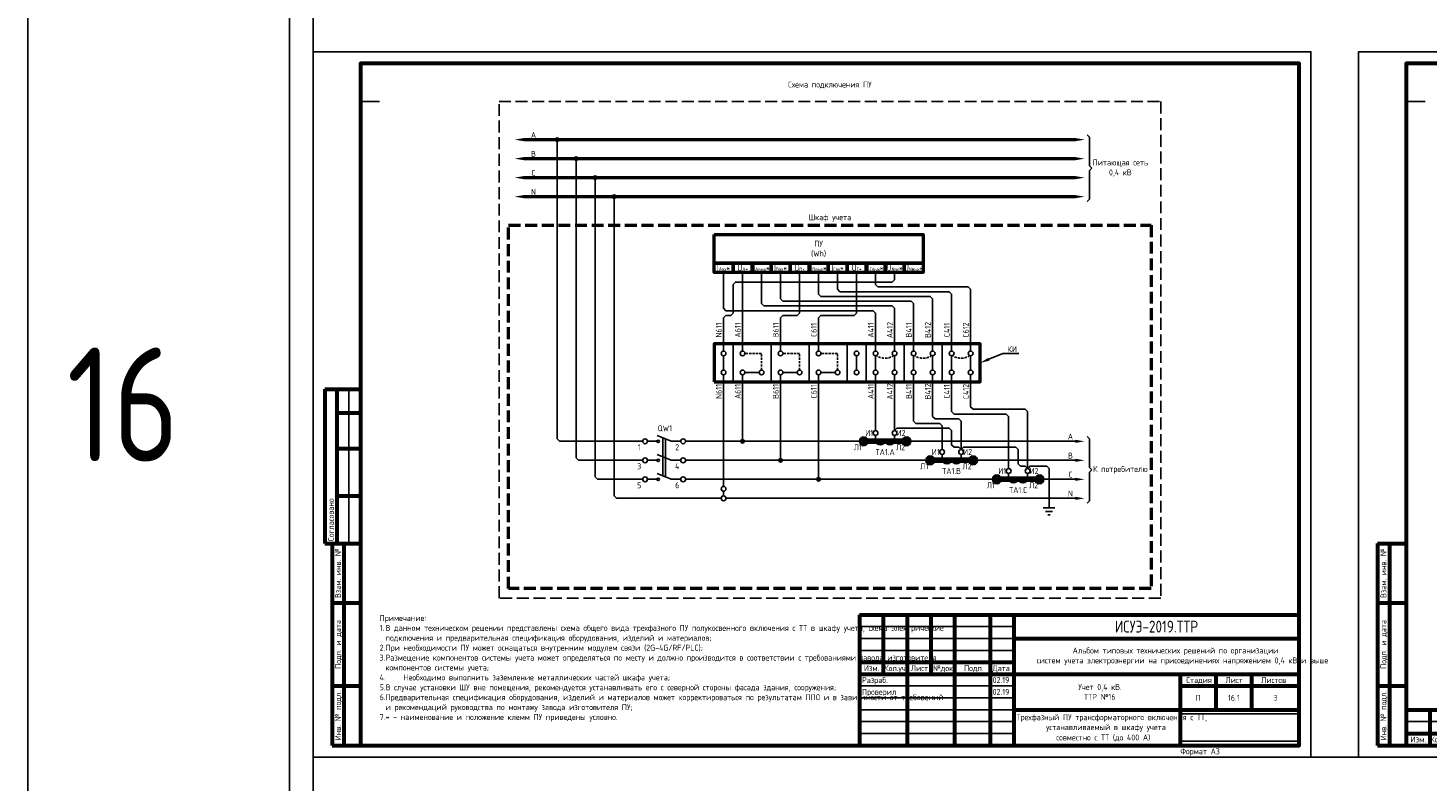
# Model space of a CAD drawing. Header units: millimetres. Extents: x -110 to 4101, y -10868 to 110.
# Tile 34 of 90: x -110 to 479, y -5072 to -4755. Entities that reach past the tile are written whole.
import ezdxf
from ezdxf import colors
from ezdxf.entities.mleader import LeaderData, LeaderLine
from ezdxf.enums import TextEntityAlignment as Align
from ezdxf.math import Vec2, Vec3

# ---------------------------------------------------------------- set-up
doc = ezdxf.new("R2010")
doc.units = ezdxf.units.MM
doc.linetypes.add('GOST2.303 4', pattern=[7, 5, -2, 0])
doc.linetypes.add('штриховая2', pattern=[9.525, 6.35, -3.175])
doc.layers.add('01.Вспомогательный_слой', color=1, linetype='Continuous', plot=False)
doc.layers.add('Формат', color=7, linetype='Continuous', lineweight=25)
doc.layers.add('Формат @ 1', color=7, linetype='Continuous', lineweight=25)
doc.styles.add('Формат', font='isocpeur.ttf')
doc.styles.add('ЭП', font='GOST.TTF')
picture_1 = doc.add_image_def('image3.png', size_in_pixel=(587, 136))

# ---------------------------------------------------------------- blocks, each defined once
blk = doc.blocks.new('*U75')
at = {"layer": 'Формат', "color": 7, "linetype": 'Continuous', "lineweight": 60}
for p, q in [((-205, 150), (-190, 150)), ((-205, 150), (-205, 85)), ((-200, 150), (-200, 85)), ((-200, 140), (-190, 140)), ((-200, 125), (-190, 125)), ((-200, 105), (-190, 105)), ((-205, 85), (-197, 85)), ((-202, 85), (-190, 85)), ((-202, 85), (-202, 0)), ((-197, 85), (-197, 0)), ((-202, 60), (-190, 60)), ((20, 55), (205, 55)), ((20, 55), (20, 0)), ((30, 55), (30, 30)), ((40, 55), (40, 0)), ((50, 55), (50, 30)), ((60, 55), (60, 0)), ((75, 55), (75, 0)), ((85, 55), (85, 0)), ((85, 45), (205, 45)), ((20, 35), (85, 35)), ((20, 30), (205, 30)), ((155, 30), (155, 0)), ((170, 30), (170, 15)), ((185, 30), (185, 15)), ((-202, 25), (-190, 25)), ((155, 25), (205, 25)), ((85, 15), (205, 15)), ((-202, 0), (-190, 0))]:
    blk.add_line(p, q, dxfattribs=at)
at = {"layer": 'Формат', "color": 7, "linetype": 'Continuous', "lineweight": 25}
for p, q in [((-195, 150), (-195, 85)), ((20, 50), (85, 50)), ((20, 45), (85, 45)), ((20, 40), (85, 40)), ((20, 25), (85, 25)), ((20, 20), (85, 20)), ((20, 15), (85, 15)), ((20, 10), (85, 10)), ((20, 5), (85, 5))]:
    blk.add_line(p, q, dxfattribs=at)
blk.add_lwpolyline([(-210, -5), (210, -5), (210, 292), (-210, 292)], close=True, dxfattribs=at)
at = {"layer": 'Формат', "color": 7, "linetype": 'Continuous', "lineweight": 60}
blk.add_lwpolyline([(-190, 0), (205, 0), (205, 287), (-190, 287)], close=True, dxfattribs=at)
at = {"layer": 'Формат', "color": 7, "linetype": 'Continuous', "lineweight": 25, "style": 'ЭП'}
blk.add_text('Согласовано', height=2.5, rotation=90, dxfattribs=at).set_placement((-202.5, 86), align=Align.MIDDLE_LEFT)
for s, p in [('Взам. инв. №', (-199.5, 72.5)), ('Подп. и дата', (-199.5, 42.5)), ('Инв. № подл.', (-199.5, 12.5))]:
    blk.add_text(s, height=2.5, rotation=90, dxfattribs=at).set_placement(p, align=Align.MIDDLE_CENTER)
for s, p in [('Изм.', (21.81, 31.25)), ('Кол.уч.', (30.38, 31.25)), ('Лист', (41.54, 31.25)), ('№док.', (50.89, 31.24)), ('Подп.', (63.99, 31.25)), ('Дата', (75.95, 31.25)), ('Стадия', (157.47, 26.25)), ('Лист', (173.99, 26.25)), ('Листов', (188.99, 26.25))]:
    blk.add_text(s, height=2.5, dxfattribs=at).set_placement(p)
at = {"layer": 'Формат', "color": 7, "linetype": 'Continuous', "lineweight": 25, "style": 'ЭП', "flags": 8}
for tag, p in [('СОГЛ_ФИО_1', (-197.5, 106)), ('СОГЛ_ФИО_2', (-192.5, 106)), ('СОГЛ_ДОЛЖ_1', (-197.5, 86)), ('СОГЛ_ДОЛЖ_2', (-192.5, 86))]:
    blk.add_attdef(tag, text='', height=2.5, rotation=90, dxfattribs=at).set_placement(p, align=Align.MIDDLE_LEFT)
for tag, height, p in [('ОБОЗНАЧЕНИЕ', 5, (145, 50)), ('ОБЪЕКТ', 2.5, (145, 37.5)), ('НАИМЕНОВАНИЕ', 2.5, (120, 22.5)), ('Стадия', 2.5, (162.5, 20)), ('Лист', 2.5, (177.5, 20)), ('Листов', 2.5, (195, 20)), ('НАИМ_ИЗОБРАЖЕНИЙ', 2.5, (120, 7.5))]:
    blk.add_attdef(tag, text='', height=height, dxfattribs=at).set_placement(p, align=Align.MIDDLE_CENTER)
for tag, p in [('изм.№', (21, 37.5)), ('изм.уч.', (31, 37.5)), ('изм.лист', (41, 37.5)), ('изм.№_док.', (50.5, 37.5)), ('изм_дата', (76, 37.5)), ('Должн_1', (21, 27.5)), ('ДОЛЖН_2', (21, 22.5)), ('ФИО_1', (41, 27.5)), ('ФИО_2', (41, 22.5)), ('дата_1', (76, 27.5)), ('дата_2', (76, 22.5)), ('Должн_3', (21, 17.5)), ('ФИО_3', (41, 17.5)), ('дата_3', (76, 17.5)), ('ДОЛЖН_4', (21, 12.5)), ('ФИО_4', (41, 12.5)), ('дата_4', (76, 12.5)), ('ДОЛЖН_5', (21, 7.5)), ('ФИО_5', (41, 7.5)), ('дата_5', (76, 7.5)), ('ДОЛЖН_6', (21, 2.5)), ('ФИО_6', (41, 2.5)), ('дата_6', (76, 2.5)), ('ФОРМ.ЛИСТА', (155, -2.5))]:
    blk.add_attdef(tag, text='', height=2.5, dxfattribs=at).set_placement(p, align=Align.MIDDLE_LEFT)
blk.add_attdef('N_ИНВ', text='', height=2.5, rotation=90, dxfattribs=at).set_placement((-193.5, 12.5), align=Align.MIDDLE_CENTER)
at = {"ltscale": 0.2}
image = blk.add_image(picture_1, insert=(155, 1.71), size_in_units=(50, 11.58), dxfattribs=at)
image.dxf.flags = 7
blk = doc.blocks.new('*U77')
at = {"layer": 'Формат', "color": 7, "linetype": 'Continuous', "lineweight": 60}
for p, q in [((8, 85), (20, 85)), ((8, 85), (8, 0)), ((13, 85), (13, 0)), ((8, 60), (20, 60)), ((8, 25), (20, 25)), ((20, 15), (205, 15)), ((20, 15), (20, 0)), ((30, 15), (30, 0)), ((40, 15), (40, 0)), ((50, 15), (50, 0)), ((60, 15), (60, 0)), ((75, 15), (75, 0)), ((85, 15), (85, 0)), ((195, 15), (195, 0)), ((195, 8), (205, 8)), ((8, 0), (20, 0)), ((20, 5), (85, 5))]:
    blk.add_line(p, q, dxfattribs=at)
at = {"layer": 'Формат', "color": 7, "linetype": 'Continuous', "lineweight": 25}
blk.add_line((20, 10), (85, 10), dxfattribs=at)
blk.add_lwpolyline([(0, -5), (210, -5), (210, 292), (0, 292)], close=True, dxfattribs=at)
at = {"layer": 'Формат', "color": 7, "linetype": 'Continuous', "lineweight": 60}
blk.add_lwpolyline([(20, 0), (205, 0), (205, 287), (20, 287)], close=True, dxfattribs=at)
at = {"layer": 'Формат', "color": 7, "linetype": 'Continuous', "lineweight": 25, "style": 'ЭП'}
for s, p in [('Взам. инв. №', (10.5, 72.5)), ('Подп. и дата', (10.5, 42.5)), ('Инв. № подл.', (10.5, 12.5))]:
    blk.add_text(s, height=2.5, rotation=90, dxfattribs=at).set_placement(p, align=Align.MIDDLE_CENTER)
at = {"layer": 'Формат', "color": 7, "linetype": 'Continuous', "lineweight": 25, "style": 'Формат'}
for s, p in [('Лист', (196.38, 10.25)), ('Изм.', (21.81, 1.25)), ('Лист', (41.54, 1.25)), ('№док.', (50.89, 1.25)), ('Подп.', (63.99, 1.25)), ('Дата', (75.95, 1.25))]:
    blk.add_text(s, height=2.5, dxfattribs=at).set_placement(p)
at = {"layer": 'Формат', "color": 7, "linetype": 'Continuous', "lineweight": 25, "style": 'Формат', "width": 0.9}
blk.add_text('Кол.уч.', height=2.5, dxfattribs=at).set_placement((30.38, 1.25))
at = {"layer": 'Формат', "color": 7, "linetype": 'Continuous', "lineweight": 25, "style": 'ЭП', "flags": 8}
blk.add_attdef('N_ИНВ', text='', height=2.5, rotation=90, dxfattribs=at).set_placement((16.5, 12.5), align=Align.MIDDLE_CENTER)
for tag, p in [('изм.№', (21, 7.5)), ('изм.уч.', (31, 7.5)), ('изм.лист', (41, 7.5)), ('изм.№_док.', (50.5, 7.5)), ('изм_дата', (76, 7.5)), ('ФОРМ.ЛИСТА', (155, -2.5))]:
    blk.add_attdef(tag, text='', height=2.5, dxfattribs=at).set_placement(p, align=Align.MIDDLE_LEFT)
for tag, height, p in [('ОБОЗНАЧЕНИЕ', 5, (140, 7.5)), ('Лист', 2.5, (200, 4))]:
    blk.add_attdef(tag, text='', height=height, dxfattribs=at).set_placement(p, align=Align.MIDDLE_CENTER)

msp = doc.modelspace()

# ---------------------------------------------------------------- hatches: boundary and pattern name
h = msp.add_hatch(color=256)
h.dxf.hatch_style = 1
edge = h.paths.add_edge_path()
edge.add_arc((112.75, -4802), 0.75, 0, 360)
h = msp.add_hatch(color=256)
h.dxf.hatch_style = 1
edge = h.paths.add_edge_path()
edge.add_arc((120.75, -4810), 0.75, 0, 360)
h = msp.add_hatch(color=256)
h.dxf.hatch_style = 1
edge = h.paths.add_edge_path()
edge.add_arc((128.75, -4818), 0.75, 0, 360)
h = msp.add_hatch(color=256)
h.dxf.hatch_style = 1
edge = h.paths.add_edge_path()
edge.add_arc((136.75, -4826), 0.75, 0, 360)
h = msp.add_hatch(color=256)
h.dxf.hatch_style = 1
edge = h.paths.add_edge_path()
edge.add_arc((190.75, -4929), 0.75, 0, 360)
h = msp.add_hatch(color=256)
h.dxf.hatch_style = 1
edge = h.paths.add_edge_path()
edge.add_arc((206.75, -4937), 0.75, 0, 360)
h = msp.add_hatch(color=256)
h.dxf.hatch_style = 1
edge = h.paths.add_edge_path()
edge.add_arc((222.75, -4945), 0.75, 0, 360)

# ---------------------------------------------------------------- linework, layer by layer
for p, q in [((336.75, -4813), (337.75, -4814)), ((336.75, -4815), (337.75, -4814)), ((336.75, -4940), (337.75, -4941)), ((336.75, -4942), (337.75, -4941))]:
    msp.add_line(p, q)
at = {"ltscale": 0.2}
msp.add_lwpolyline([(-110, -10868), (2120, -10868), (2120, 110), (-110, 110)], close=True, dxfattribs=at)
at = {"lineweight": 50}
for points in [[(98.75, -4802), (330.75, -4802)], [(98.75, -4810), (330.75, -4810)], [(98.75, -4818), (330.75, -4818)], [(98.75, -4826), (330.75, -4826)]]:
    msp.add_lwpolyline(points, dxfattribs=at)
for points in [[(112.75, -4802), (112.75, -4928), (113.75, -4929), (148.75, -4929)], [(335.75, -4800), (336.75, -4801), (336.75, -4813)], [(120.75, -4810), (120.75, -4936), (121.75, -4937), (148.75, -4937)], [(128.75, -4818), (128.75, -4944), (129.75, -4945), (148.75, -4945)], [(336.75, -4815), (336.75, -4827), (335.75, -4828)], [(136.75, -4826), (136.75, -4952), (137.75, -4953), (181.75, -4953)], [(182.75, -4899), (182.75, -4893)], [(238.75, -4899), (238.75, -4893)], [(246.75, -4899), (246.75, -4893)], [(254.75, -4899), (254.75, -4893)], [(262.75, -4899), (262.75, -4893)], [(270.75, -4899), (270.75, -4893)], [(278.75, -4899), (278.75, -4893)], [(286.75, -4899), (286.75, -4893)], [(166.75, -4929), (240.75, -4929)], [(246.75, -4928.5), (246.75, -4926.5)], [(254.75, -4928.5), (254.75, -4926.5)], [(260.75, -4929), (330.75, -4929)], [(335.75, -4927), (336.75, -4928), (336.75, -4940)], [(166.75, -4937), (268.75, -4937)], [(274.75, -4936.5), (274.75, -4934.5)], [(282.75, -4936.5), (282.75, -4934.5)], [(330.75, -4937), (288.75, -4937)], [(302.75, -4944.5), (302.75, -4942.5)], [(310.75, -4944.5), (310.75, -4942.5)], [(336.75, -4942), (336.75, -4954), (335.75, -4955)], [(166.75, -4945), (296.75, -4945)], [(330.75, -4945), (316.75, -4945)], [(183.75, -4953), (317.25, -4953)], [(330.75, -4953), (317.25, -4953)]]:
    msp.add_lwpolyline(points)
at = {"linetype": 'GOST2.303 4', "lineweight": 50}
msp.add_lwpolyline([(92.25, -4838), (362.75, -4838), (362.75, -4991), (92.25, -4991)], close=True, dxfattribs=at)
at = {"lineweight": 50, "ltscale": 2}
for points in [[(178.75, -4842), (266.75, -4842), (266.75, -4854), (178.75, -4854)], [(178.75, -4842), (266.75, -4842), (266.75, -4858), (178.75, -4858)], [(178.75, -4854), (186.75, -4854), (186.75, -4858), (178.75, -4858)], [(186.75, -4854), (194.75, -4854), (194.75, -4858), (186.75, -4858)], [(194.75, -4854), (202.75, -4854), (202.75, -4858), (194.75, -4858)], [(202.75, -4854), (210.75, -4854), (210.75, -4858), (202.75, -4858)], [(210.75, -4854), (218.75, -4854), (218.75, -4858), (210.75, -4858)], [(218.75, -4854), (226.75, -4854), (226.75, -4858), (218.75, -4858)], [(226.75, -4854), (234.75, -4854), (234.75, -4858), (226.75, -4858)], [(234.75, -4854), (242.75, -4854), (242.75, -4858), (234.75, -4858)], [(242.75, -4854), (250.75, -4854), (250.75, -4858), (242.75, -4858)], [(250.75, -4854), (258.75, -4854), (258.75, -4858), (250.75, -4858)], [(258.75, -4854), (266.75, -4854), (266.75, -4858), (258.75, -4858)], [(178.75, -4904), (290.75, -4904), (290.75, -4888), (178.75, -4888)]]:
    msp.add_lwpolyline(points, close=True, dxfattribs=at)
at = {"ltscale": 0.2}
for points in [[(182.75, -4858), (182.75, -4873), (183.75, -4874), (245.75, -4874), (246.75, -4875), (246.75, -4891)], [(182.75, -4891), (182.75, -4877), (183.75, -4876), (185.75, -4876), (186.75, -4875), (186.75, -4863), (187.75, -4862), (253.75, -4862), (254.75, -4861), (254.75, -4858)], [(190.75, -4891), (190.75, -4858)], [(198.75, -4858), (198.75, -4871), (199.75, -4872), (253.75, -4872), (254.75, -4873), (254.75, -4891)], [(206.75, -4858), (206.75, -4869), (207.75, -4870), (261.75, -4870), (262.75, -4871), (262.75, -4891)], [(206.75, -4891), (206.75, -4877), (207.75, -4876), (213.75, -4876), (214.75, -4875), (214.75, -4858)], [(222.75, -4858), (222.75, -4867), (223.75, -4868), (269.75, -4868), (270.75, -4869), (270.75, -4891)], [(222.75, -4891), (222.75, -4877), (223.75, -4876), (237.75, -4876), (238.75, -4875), (238.75, -4858)], [(230.75, -4858), (230.75, -4865), (231.75, -4866), (277.75, -4866), (278.75, -4867), (278.75, -4891)], [(246.75, -4858), (246.75, -4863), (247.75, -4864), (285.75, -4864), (286.75, -4865), (286.75, -4891)], [(186.75, -4904), (186.75, -4888)], [(202.75, -4904), (202.75, -4888)], [(218.75, -4904), (218.75, -4888)], [(234.75, -4904), (234.75, -4888)], [(242.75, -4904), (242.75, -4888)], [(258.75, -4904), (258.75, -4888)], [(274.75, -4904), (274.75, -4888)], [(182.75, -4901), (182.75, -4948)], [(190.75, -4901), (190.75, -4929)], [(191.75, -4900), (197.75, -4900)], [(206.75, -4901), (206.75, -4937)], [(207.75, -4900), (213.75, -4900)], [(222.75, -4901), (222.75, -4945)], [(223.75, -4900), (229.75, -4900)], [(246.75, -4924.5), (246.75, -4901)], [(254.75, -4924.5), (254.75, -4901)], [(274.75, -4932.5), (274.75, -4922.5), (273.75, -4921.5), (263.75, -4921.5), (262.75, -4920.5), (262.75, -4901)], [(282.75, -4932.5), (282.75, -4920.5), (281.75, -4919.5), (271.75, -4919.5), (270.75, -4918.5), (270.75, -4901)], [(302.75, -4940.5), (302.75, -4918.5), (301.75, -4917.5), (279.75, -4917.5), (278.75, -4916.5), (278.75, -4901)], [(310.75, -4940.5), (310.75, -4916.5), (309.75, -4915.5), (287.75, -4915.5), (286.75, -4914.5), (286.75, -4901)], [(254.75, -4924.5), (254.75, -4924.5), (255.75, -4923.5), (255.75, -4923.5)], [(255.75, -4923.5), (259.75, -4923.5), (259.75, -4923.5), (277.75, -4923.5), (278.75, -4924.5), (278.75, -4930.5), (279.75, -4931.5), (281.75, -4931.5)], [(154.75, -4928.5), (154.75, -4929.5)], [(282.75, -4932.5), (282.75, -4932.5), (281.75, -4931.5), (281.75, -4931.5)], [(282.75, -4932.5), (282.75, -4932.5), (283.75, -4931.5), (283.75, -4931.5)], [(283.75, -4931.5), (287.75, -4931.5), (287.75, -4931.5), (305.75, -4931.5), (306.75, -4932.5), (306.75, -4938.5), (307.75, -4939.5), (309.75, -4939.5)], [(154.75, -4936.5), (154.75, -4937.5)], [(310.75, -4940.5), (310.75, -4940.5), (309.75, -4939.5), (309.75, -4939.5)], [(310.75, -4940.5), (310.75, -4940.5), (311.75, -4939.5), (311.75, -4939.5)], [(311.75, -4939.5), (318.75, -4939.5), (319.75, -4940.5), (319.75, -4953), (319.75, -4957)], [(154.75, -4944.5), (154.75, -4945.5)], [(182.75, -4952), (182.75, -4950)], [(317.25, -4957), (322.25, -4957)], [(318.25, -4958.5), (321.25, -4958.5)], [(319.25, -4960), (320.25, -4960)]]:
    msp.add_lwpolyline(points, dxfattribs=at)
at = {"linetype": 'штриховая2', "ltscale": 0.15}
for points in [[(198.75, -4899), (198.75, -4892), (191.75, -4892)], [(214.75, -4899), (214.75, -4892), (207.75, -4892)], [(230.75, -4899), (230.75, -4892), (223.75, -4892)]]:
    msp.add_lwpolyline(points, dxfattribs=at)
at = {"ltscale": 2}
for points in [[(150.75, -4929), (154.75, -4929)], [(154.75, -4926.515), (160.75, -4929)], [(157.25, -4927.55), (157.25, -4943.55)], [(158.25, -4927.964), (158.25, -4943.964)], [(164.75, -4929), (160.75, -4929)], [(150.75, -4937), (154.75, -4937)], [(154.75, -4934.515), (160.75, -4937)], [(164.75, -4937), (160.75, -4937)], [(154.75, -4942.515), (160.75, -4945)], [(150.75, -4945), (154.75, -4945)], [(164.75, -4945), (160.75, -4945)]]:
    msp.add_lwpolyline(points, dxfattribs=at)
at = {"lineweight": 80}
for points in [[(242.75, -4929), (258.75, -4929)], [(270.75, -4937), (286.75, -4937)], [(298.75, -4945), (314.75, -4945)]]:
    msp.add_lwpolyline(points, dxfattribs=at)
at = {"ltscale": 2}
for centre, radius in [((112.75, -4802), 0.75), ((120.75, -4810), 0.75), ((128.75, -4818), 0.75), ((136.75, -4826), 0.75), ((182.75, -4892), 1), ((190.75, -4892), 1), ((206.75, -4892), 1), ((222.75, -4892), 1), ((238.75, -4892), 1), ((246.75, -4892), 1), ((254.75, -4892), 1), ((262.75, -4892), 1), ((270.75, -4892), 1), ((278.75, -4892), 1), ((286.75, -4892), 1), ((182.75, -4900), 1), ((190.75, -4900), 1), ((198.75, -4900), 1), ((206.75, -4900), 1), ((214.75, -4900), 1), ((222.75, -4900), 1), ((230.75, -4900), 1), ((238.75, -4900), 1), ((246.75, -4900), 1), ((254.75, -4900), 1), ((262.75, -4900), 1), ((270.75, -4900), 1), ((278.75, -4900), 1), ((286.75, -4900), 1), ((246.75, -4925.5), 1), ((254.75, -4925.5), 1), ((149.75, -4929), 1), ((165.75, -4929), 1), ((190.75, -4929), 0.75), ((149.75, -4937), 1), ((165.75, -4937), 1), ((206.75, -4937), 0.75), ((274.75, -4933.5), 1), ((282.75, -4933.5), 1), ((302.75, -4941.5), 1), ((310.75, -4941.5), 1), ((149.75, -4945), 1), ((165.75, -4945), 1), ((182.75, -4949), 1), ((222.75, -4945), 0.75), ((182.75, -4953), 1)]:
    msp.add_circle(centre, radius, dxfattribs=at)
at = {"ltscale": 0.2}
for centre in [(155.25, -4929), (155.25, -4937), (155.25, -4945)]:
    msp.add_circle(centre, 0.5, dxfattribs=at)
at = {"lineweight": 80, "ltscale": 2}
for centre in [(241.75, -4929), (259.75, -4929), (269.75, -4937), (287.75, -4937), (297.75, -4945), (315.75, -4945)]:
    msp.add_circle(centre, 1, dxfattribs=at)
for centre in [(248.75, -4928.5), (252.75, -4928.5), (276.75, -4936.5), (280.75, -4936.5), (304.75, -4944.5), (308.75, -4944.5)]:
    msp.add_arc(centre, 2, 180, 0)
at = {"linetype": 'штриховая2', "ltscale": 0.15, "extrusion": (0, 0, -1)}
for centre in [(250.75, -4892), (266.75, -4892), (282.75, -4892)]:
    msp.add_ellipse(centre, major_axis=(-4, 0), ratio=0.5, start_param=3.6098087, end_param=5.8149692, dxfattribs=at)
for points in [[(98.75, -4801.333), (98.75, -4802.667), (94.75, -4802)], [(330.75, -4801.333), (330.75, -4802.667), (334.75, -4802)], [(98.75, -4809.333), (98.75, -4810.667), (94.75, -4810)], [(330.75, -4809.333), (330.75, -4810.667), (334.75, -4810)], [(98.75, -4817.333), (98.75, -4818.667), (94.75, -4818)], [(330.75, -4817.333), (330.75, -4818.667), (334.75, -4818)], [(98.75, -4825.333), (98.75, -4826.667), (94.75, -4826)], [(330.75, -4825.333), (330.75, -4826.667), (334.75, -4826)], [(330.75, -4928.333), (330.75, -4929.667), (334.75, -4929)], [(330.75, -4936.333), (330.75, -4937.667), (334.75, -4937)], [(330.75, -4944.333), (330.75, -4945.667), (334.75, -4945)], [(330.75, -4952.333), (330.75, -4953.667), (334.75, -4953)]]:
    msp.add_solid(points)
at = {"layer": '01.Вспомогательный_слой', "ltscale": 0.2}
msp.add_lwpolyline([(0, 0), (2040, 0), (2040, -10788), (0, -10788)], close=True, dxfattribs=at)
at = {"layer": '01.Вспомогательный_слой'}
for points in [[(10, -4745), (10, -4765)], [(30, -4770), (30, -4786), (38, -4786)], [(470, -4770), (470, -4786), (478, -4786)], [(10, -5062), (10, -5082)], [(430, -5062), (450, -5062)]]:
    msp.add_lwpolyline(points, dxfattribs=at)
at = {"layer": '01.Вспомогательный_слой', "linetype": 'GOST2.303 4'}
msp.add_lwpolyline([(88.25, -4786), (366.75, -4786), (366.75, -4995), (88.25, -4995)], close=True, dxfattribs=at)

# ---------------------------------------------------------------- block references
at = {"layer": 'Формат @ 1', "ltscale": 0.7}
ref = msp.add_blockref('*U75', (220, -5057), dxfattribs=at)
ref.add_attrib('ОБОЗНАЧЕНИЕ', 'ИСУЭ-2019.ТТР', dxfattribs={"layer": 'Формат', "color": 7, "linetype": 'Continuous', "lineweight": 25, "height": 5, "style": 'ЭП', "flags": 8}).set_placement((365, -5007), align=Align.MIDDLE_CENTER)
ref.add_attrib('Стадия', 'П', dxfattribs={"layer": 'Формат', "color": 7, "linetype": 'Continuous', "lineweight": 25, "height": 2.5, "style": 'ЭП', "flags": 8}).set_placement((382.5, -5037), align=Align.MIDDLE_CENTER)
ref.add_attrib('Лист', '16.1', dxfattribs={"layer": 'Формат', "color": 7, "linetype": 'Continuous', "lineweight": 25, "height": 2.5, "style": 'ЭП', "flags": 8}).set_placement((397.5, -5037), align=Align.MIDDLE_CENTER)
ref.add_attrib('Листов', '3', dxfattribs={"layer": 'Формат', "color": 7, "linetype": 'Continuous', "lineweight": 25, "height": 2.5, "style": 'ЭП', "flags": 8}).set_placement((415, -5037), align=Align.MIDDLE_CENTER)
ref.add_attrib('ОБЪЕКТ_001', 'Альбом типовых технических решений по организации', (329.689, -5018.31), dxfattribs={"layer": 'Формат', "color": 7, "linetype": 'Continuous', "lineweight": 25, "height": 2.5, "style": 'ЭП', "flags": 8})
ref.add_attrib('НАИМЕНОВАНИЕ_001', 'Учет 0,4 кВ.', (332.054, -5033.667), dxfattribs={"layer": 'Формат', "color": 7, "linetype": 'Continuous', "lineweight": 25, "height": 2.5, "style": 'ЭП', "flags": 8})
ref.add_attrib('НАИМ_ИЗОБРАЖЕНИЙ_001', 'Трехфазный ПУ трансформаторного включения с ТТ,', (306.027, -5046.406), dxfattribs={"layer": 'Формат', "color": 7, "linetype": 'Continuous', "lineweight": 25, "height": 2.5, "style": 'ЭП', "flags": 8})
ref.add_attrib('Должн_1', 'Разраб.', dxfattribs={"layer": 'Формат', "color": 7, "linetype": 'Continuous', "lineweight": 25, "height": 2.5, "style": 'ЭП', "flags": 8}).set_placement((241, -5029.5), align=Align.MIDDLE_LEFT)
ref.add_attrib('ДОЛЖН_2', 'Проверил', dxfattribs={"layer": 'Формат', "color": 7, "linetype": 'Continuous', "lineweight": 25, "height": 2.5, "style": 'ЭП', "flags": 8}).set_placement((241, -5034.5), align=Align.MIDDLE_LEFT)
ref.add_attrib('дата_1', '02.19', dxfattribs={"layer": 'Формат', "color": 7, "linetype": 'Continuous', "lineweight": 25, "height": 2.5, "style": 'ЭП', "flags": 8}).set_placement((296, -5029.5), align=Align.MIDDLE_LEFT)
ref.add_attrib('дата_2', '02.19', dxfattribs={"layer": 'Формат', "color": 7, "linetype": 'Continuous', "lineweight": 25, "height": 2.5, "style": 'ЭП', "flags": 8}).set_placement((296, -5034.5), align=Align.MIDDLE_LEFT)
ref.add_attrib('ФОРМ.ЛИСТА', 'Формат А3', dxfattribs={"layer": 'Формат', "color": 7, "linetype": 'Continuous', "lineweight": 25, "height": 2.5, "style": 'ЭП', "flags": 8}).set_placement((375, -5059.5), align=Align.MIDDLE_LEFT)
ref.add_attrib('ОБЪЕКТ_002', 'систем учета электроэнергии на присоединениях напряжением 0,4 кВ и выше', (314.554, -5022.477), dxfattribs={"layer": 'Формат', "color": 7, "linetype": 'Continuous', "lineweight": 25, "height": 2.5, "style": 'ЭП'})
ref.add_attrib('НАИМЕНОВАНИЕ_002', 'ТТР №16', (334.464, -5037.833), dxfattribs={"layer": 'Формат', "color": 7, "linetype": 'Continuous', "lineweight": 25, "height": 2.5, "style": 'ЭП'})
ref.add_attrib('НАИМ_ИЗОБРАЖЕНИЙ_002', 'устанавливаемый в шкафу учета', (318.479, -5050.572), dxfattribs={"layer": 'Формат', "color": 7, "linetype": 'Continuous', "lineweight": 25, "height": 2.5, "style": 'ЭП'})
ref.add_attrib('НАИМ_ИЗОБРАЖЕНИЙ_003', 'совместно с ТТ (до 400 А)', (322.77, -5054.918), dxfattribs={"layer": 'Формат', "color": 7, "linetype": 'Continuous', "lineweight": 25, "height": 2.5, "style": 'ЭП'})
msp.add_blockref('*U77', (450, -5057), dxfattribs=at).add_auto_attribs({'ОБОЗНАЧЕНИЕ': 'ИСУЭ-2019.ТТР', 'Лист': '16.2', 'ФОРМ.ЛИСТА': 'Формат А3'})

# ---------------------------------------------------------------- texts
at = {"char_height": 2.5, "style": 'ЭП'}
for s, insert, width, attachment_point in [('Схема подключения ПУ', (227.5, -4779), 229, 5), ('A', (102.75, -4800), 4, 5), ('B', (102.75, -4808), 4, 5), ('Питающая сеть ^J0,4 кВ', (349.75, -4814), 24, 5), ('C', (102.75, -4816), 4, 5), ('N', (102.75, -4824), 4, 5), ('Шкаф учета', (227.5, -4835), 64.53147, 5), ('ПУ \\P(Wh)', (222.75, -4848), 88, 5), ('I{\\H0.6x;Aвх}*', (182.75, -4856), 8, 5), ('U{\\H0.6x;A*}', (190.75, -4856), 8, 5), ('I{\\H0.6x;Aвых\\H1.6667x;*}', (198.75, -4856), 8, 5), ('I{\\H0.6x;Bвх}*', (206.75, -4856), 8, 5), ('U{\\H0.6x;B*}', (214.75, -4856), 8, 5), ('I{\\H0.6x;Bвых\\H1.6667x;*}', (222.75, -4856), 8, 5), ('I{\\H0.6x;Cвх}*', (230.75, -4856), 8, 5), ('U{\\H0.6x;C*}', (238.75, -4856), 8, 5), ('I{\\H0.6x;Cвых\\H1.6667x;*}', (246.75, -4856), 8, 5), ('U{\\H0.6x;Nвх}*', (254.75, -4856), 8, 5), ('U{\\H0.6x;Nвых}*', (262.75, -4856), 8, 5), ('QW1', (158.056, -4923.518), 10, 5), ('И1', (244.05, -4925.5), 5, 5), ('И2', (257.45, -4925.5), 5, 5), ('A', (328.75, -4927), 4, 5), ('1', (147.25, -4931.5), 5, 5), ('2', (163.25, -4931.5), 5, 5), ('Л1', (239.25, -4931.5), 5, 5), ('ТA1.A', (250.75, -4933.5), 5, 5), ('Л2', (257.25, -4931.5), 5, 5), ('И1', (272.05, -4933.5), 5, 5), ('И2', (285.45, -4933.5), 5, 5), ('3', (147.25, -4939.5), 5, 5), ('Л2', (285.25, -4939.5), 5, 5), ('B', (328.75, -4935), 4, 5), ('К потребителю', (349.75, -4941), 24, 5), ('4', (163.25, -4939.5), 5, 5), ('Л1', (267.25, -4939.5), 5, 5), ('ТA1.B', (278.75, -4941.5), 5, 5), ('И1', (300.05, -4941.5), 5, 5), ('И2', (313.45, -4941.5), 5, 5), ('C', (328.75, -4943), 4, 5), ('5', (147.25, -4947.5), 5, 5), ('6', (163.25, -4947.5), 5, 5), ('Л1', (295.25, -4947.5), 5, 5), ('ТA1.C', (306.75, -4949.5), 5, 5), ('Л2', (313.25, -4947.5), 5, 5), ('N', (328.75, -4951), 4, 5), ('Примечание:\\P\\pi-2.5,l2.5,t2.5;1.^IВ данном техническом решении представлены схема общего вида трехфазного ПУ полукосвенного включения с ТТ в шкафу учета, схема электрические подключения и предварительная спецификация оборудования, изделий и материалов;\\P2.^IПри необходимости ПУ может оснащаться внутренним модулем связи ({\\C0;2G-4G/RF/PLC});\\P3.^IРазмещение компонентов системы учета может определяться по месту и должно производится в соответствии с требованиями завода изготовителя компонентов системы учета;\\P4.^IНеобходимо выполнить заземление металлических частей шкафа учета;\\P5.^IВ случае установки ШУ вне помещения, рекомендуется устанавливать его с северной стороны фасада здания, сооружения;\\P6.^IПредварительная спецификация оборудования, изделий и материалов может корректироваться по результатам ППО и в зависимости от требований и рекомендаций руководства по монтажу завода изготовителя ПУ;\\P7.^I* - наименование и положение клемм ПУ приведены условно.', (38, -5047), 198, 7)]:
    msp.add_mtext(s, dxfattribs=dict(at, insert=insert, width=width, attachment_point=attachment_point))
at = {"char_height": 2.5, "width": 8, "attachment_point": 5, "rotation": 90, "style": 'ЭП'}
for s, insert in [('N611', (180.75, -4882.136)), ('A611', (188.75, -4882.136)), ('B611', (204.75, -4882.136)), ('C611', (220.75, -4882.136)), ('A411', (244.75, -4882.136)), ('A412', (252.75, -4882.136)), ('B411', (260.75, -4882.136)), ('B412', (268.75, -4882.136)), ('C411', (276.75, -4882.136)), ('C612', (284.75, -4882.136)), ('N611', (180.75, -4908)), ('A611', (188.75, -4908)), ('B611', (204.75, -4908)), ('C611', (220.75, -4908)), ('A411', (244.75, -4908)), ('A412', (252.75, -4908)), ('B411', (260.75, -4908)), ('B412', (268.75, -4908)), ('C411', (276.75, -4908)), ('C412', (284.75, -4908))]:
    msp.add_mtext(s, dxfattribs=dict(at, insert=insert))
at = {"color": 3, "insert": (-70, -4913.5), "char_height": 48, "width": 8, "attachment_point": 5, "style": 'ЭП'}
msp.add_mtext('16', dxfattribs=at)

# ---------------------------------------------------------------- leaders
ml = msp.add_multileader_mtext('Standard')
ml.set_content('КИ', color=256, style='ЭП')
ml.set_leader_properties()
ml.build(insert=Vec2(0, 0))
ml.multileader.update_dxf_attribs({"text_left_attachment_type": 5, "text_right_attachment_type": 5, "dogleg_length": 0})
ctx = ml.context
ctx.base_point, ctx.char_height, ctx.plane_origin = Vec3(300.272, -4892), 2.5, Vec3(290.75, -4859.5)
ctx.left_attachment, ctx.right_attachment = 5, 5
notes = []
notes.append((ctx, [(0, (1, 1, 0), (300.272, -4892), (1, 0), 0, [(0, [(290.75, -4896)], 0, [])])]))
ctx.mtext.insert, ctx.mtext.flow_direction = Vec3(302.272, -4888.975), 5
for ctx, leaders in notes:
    for number, flags, end, landing, length, lines in leaders:
        leader = LeaderData()
        leader.index, (leader.has_last_leader_line, leader.has_dogleg_vector, leader.attachment_direction) = number, flags
        leader.last_leader_point, leader.dogleg_vector, leader.dogleg_length = Vec3(end), Vec3(landing), length
        for number, points, colour, breaks in lines:
            line = LeaderLine()
            line.index, line.vertices, line.color, line.breaks = number, Vec3.list(points), colors.encode_raw_color(colour), breaks
            leader.lines.append(line)
        ctx.leaders.append(leader)

doc.saveas('drawing.dxf')
